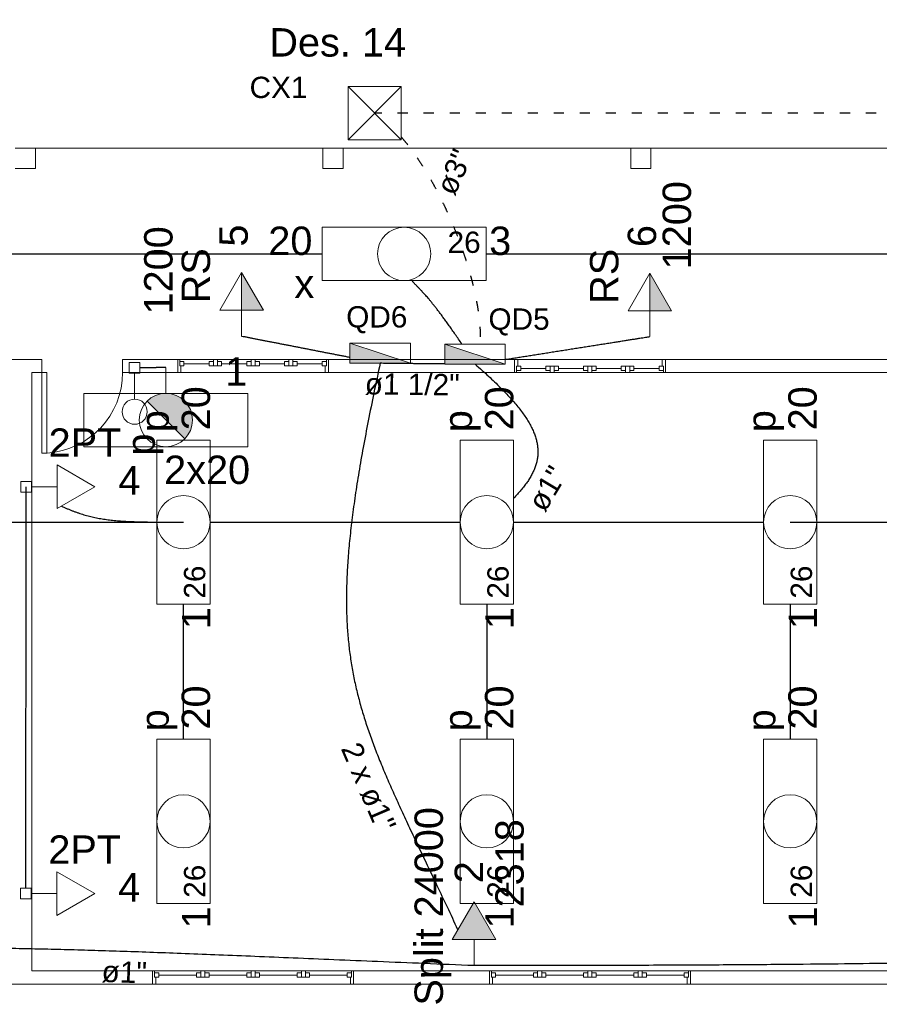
# Model space of a CAD drawing. Header units: metres. Extents: x -81 to 1042, y -541 to 334.
# Tile 83 of 130: x 786 to 794, y 201 to 211. Entities that reach past the tile are written whole.
import ezdxf

# ---------------------------------------------------------------- set-up
doc = ezdxf.new("R2010")
doc.units = ezdxf.units.M
doc.linetypes.add('DOT2', pattern=[3.175, 0, -3.175])
for name, color, linetype, lineweight in [('Arquitetura ', 134, 'Continuous', 5), ('EL-Condutos', 4, 'Continuous', 30), ('EL-Textos condutos', 7, 'Continuous', 20), ('EL-Textos pontos', 5, 'Continuous', 20), ('P-SIMBOL', 5, 'Continuous', 20)]:
    doc.layers.add(name, color=color, linetype=linetype, lineweight=lineweight)
doc.styles.add('Arial', font='arial.ttf', dxfattribs={"height": 0.025})

msp = doc.modelspace()

# ---------------------------------------------------------------- hatches: boundary and pattern name
at = {"layer": 'P-SIMBOL', "linetype": 'Continuous'}
for points in [[(787.8023, 208.1226), (787.8023, 208.4976), (788.0188, 208.1226)], [(791.8613, 208.1171), (791.8613, 208.4921), (792.0778, 208.1171)], [(788.8798, 207.797), (788.8798, 207.5973), (789.4816, 207.5973)], [(789.8225, 207.7869), (789.8225, 207.5871), (790.4243, 207.5871)], [(786.8616, 207.2191), (787.2364, 206.8443), (787.049, 207.2967)], [(786.8616, 207.2191), (786.8713, 207.2278), (786.8794, 207.2348), (786.8911, 207.2432), (786.9042, 207.252), (786.9093, 207.2563), (786.914, 207.2594), (786.9184, 207.2621), (786.9244, 207.2644), (786.9412, 207.2722), (786.9483, 207.2748), (786.9624, 207.2816), (786.9732, 207.2853), (786.9826, 207.2863), (787.0004, 207.2906), (787.0082, 207.2923), (787.0162, 207.2937), (787.049, 207.2967)], [(787.2364, 206.8443), (787.2556, 206.868), (787.2642, 206.8762), (787.2705, 206.8874), (787.2835, 206.9108), (787.2887, 206.9197), (787.292, 206.9264), (787.2943, 206.9338), (787.2969, 206.9416), (787.3017, 206.9569), (787.3035, 206.9643), (787.3069, 206.9754), (787.3095, 206.9888), (787.3106, 207.0033), (787.3121, 207.0134), (787.3136, 207.0234), (787.3132, 207.0353), (787.3121, 207.0513), (787.311, 207.0578), (787.3099, 207.07), (787.3088, 207.0771), (787.3076, 207.0819), (787.3062, 207.0897), (787.3047, 207.0953), (787.3021, 207.1016), (787.2998, 207.1076), (787.2983, 207.1143), (787.2961, 207.1187), (787.2969, 207.1213), (787.2946, 207.1284), (787.2924, 207.1358), (787.2905, 207.1392), (787.2894, 207.1436), (787.2861, 207.1484), (787.2846, 207.1514), (787.282, 207.1566), (787.2775, 207.162), (787.2731, 207.1706), (787.2697, 207.1754), (787.2675, 207.1795), (787.2638, 207.1851), (787.2619, 207.1895), (787.2575, 207.1932), (787.2537, 207.1981), (787.2489, 207.2033), (787.2426, 207.2096), (787.237, 207.2163), (787.2333, 207.2196), (787.2292, 207.2248), (787.2214, 207.2319), (787.2155, 207.2349), (787.2099, 207.2401), (787.2043, 207.243), (787.2013, 207.2453), (787.1939, 207.2501), (787.1898, 207.2546), (787.1802, 207.2594), (787.1757, 207.2627), (787.1698, 207.2653), (787.1653, 207.2679), (787.1623, 207.2694), (787.1582, 207.2705), (787.1556, 207.2731), (787.143, 207.2769), (787.1367, 207.2798), (787.1326, 207.2821), (787.1292, 207.2828), (787.127, 207.2847), (787.1222, 207.2847), (787.1196, 207.2858), (787.1162, 207.2858), (787.111, 207.2869), (787.104, 207.2887), (787.0969, 207.2899), (787.0921, 207.291), (787.0861, 207.2928), (787.049, 207.2967)], [(790.3305, 201.8658), (790.114, 202.2408), (789.8975, 201.8658)]]:
    msp.add_hatch(color=256, dxfattribs=at).paths.add_polyline_path(points)

# ---------------------------------------------------------------- linework, layer by layer
at = {"layer": 'Arquitetura ', "color": 7}
for p, q in [((785.7513, 209.7336), (785.5513, 209.7336)), ((785.7513, 209.5336), (785.7513, 209.7336)), ((788.8113, 209.7336), (788.6113, 209.7336)), ((788.6113, 209.7336), (788.6113, 209.5336)), ((788.8113, 209.5336), (788.8113, 209.7336)), ((791.8713, 209.7336), (791.6713, 209.7336)), ((791.6713, 209.7336), (791.6713, 209.5336)), ((791.8713, 209.5336), (791.8713, 209.7336)), ((785.5513, 209.5336), (785.7513, 209.5336)), ((788.6113, 209.5336), (788.8113, 209.5336)), ((791.6713, 209.5336), (791.8713, 209.5336)), ((785.8163, 207.6336), (782.8863, 207.6336)), ((785.8163, 207.5036), (785.8163, 207.6336)), ((787.1663, 207.6336), (786.6163, 207.6336)), ((786.6163, 207.6336), (786.6163, 207.5036)), ((787.1663, 207.5036), (787.1663, 207.6336)), ((787.1663, 207.6336), (787.1863, 207.6336)), ((787.1863, 207.5706), (787.1863, 207.6336)), ((787.1863, 207.6136), (787.1863, 207.5706)), ((787.1863, 207.6136), (787.2283, 207.6136)), ((787.1863, 207.5706), (787.2283, 207.5706)), ((787.1983, 207.5706), (787.1983, 207.5036)), ((787.2283, 207.6136), (787.2283, 207.5706)), ((787.4783, 207.5906), (787.2283, 207.5906)), ((787.4783, 207.6136), (787.5213, 207.6136)), ((787.4783, 207.5706), (787.4783, 207.6136)), ((787.4783, 207.5706), (787.6033, 207.5706)), ((787.5213, 207.6336), (787.5613, 207.6336)), ((787.5213, 207.5706), (787.5213, 207.6336)), ((787.5613, 207.6336), (787.5613, 207.5706)), ((787.6033, 207.6136), (787.5613, 207.6136)), ((787.6033, 207.5706), (787.6033, 207.6136)), ((787.8533, 207.5906), (787.6033, 207.5906)), ((787.8533, 207.6136), (787.8533, 207.5706)), ((787.8963, 207.6136), (787.8533, 207.6136)), ((787.8533, 207.5706), (787.9783, 207.5706)), ((787.8963, 207.6336), (787.8963, 207.5706)), ((787.9363, 207.6336), (787.8963, 207.6336)), ((787.9363, 207.5706), (787.9363, 207.6336)), ((787.9783, 207.6136), (787.9363, 207.6136)), ((787.9783, 207.5706), (787.9783, 207.6136)), ((788.2283, 207.5906), (787.9783, 207.5906)), ((788.2283, 207.6136), (788.2283, 207.5706)), ((788.2283, 207.6136), (788.2713, 207.6136)), ((788.2283, 207.5706), (788.2713, 207.5706)), ((788.2713, 207.6336), (788.2713, 207.5706)), ((788.3113, 207.6336), (788.2713, 207.6336)), ((788.2713, 207.6136), (788.2713, 207.5706)), ((788.3113, 207.5706), (788.2713, 207.5706)), ((788.3113, 207.6336), (788.3113, 207.5706)), ((788.3113, 207.6136), (788.3113, 207.5706)), ((788.3533, 207.6136), (788.3113, 207.6136)), ((788.3533, 207.5706), (788.3113, 207.5706)), ((788.3533, 207.6136), (788.3533, 207.5706)), ((788.6033, 207.5906), (788.3533, 207.5906)), ((788.6033, 207.6136), (788.6033, 207.5706)), ((788.6463, 207.6136), (788.6033, 207.6136)), ((788.6463, 207.5706), (788.6033, 207.5706)), ((788.6333, 207.5036), (788.6333, 207.5706)), ((788.6463, 207.5706), (788.6333, 207.5706)), ((788.6463, 207.5706), (788.6463, 207.6336)), ((788.6663, 207.6336), (788.6463, 207.6336)), ((788.6463, 207.6136), (788.6463, 207.5706)), ((790.5163, 207.6336), (788.6663, 207.6336)), ((788.6663, 207.6336), (788.6663, 207.5036)), ((790.5163, 207.5036), (790.5163, 207.6336)), ((790.5483, 207.6336), (790.5163, 207.6336)), ((790.5363, 207.5656), (790.5783, 207.5656)), ((790.5363, 207.5236), (790.5363, 207.5656)), ((790.5363, 207.5656), (790.5483, 207.5656)), ((790.5363, 207.5656), (790.5363, 207.5036)), ((790.5483, 207.6336), (790.5483, 207.5656)), ((790.5783, 207.5236), (790.5783, 207.5656)), ((790.8283, 207.5656), (790.8713, 207.5656)), ((790.8283, 207.5236), (790.8283, 207.5656)), ((790.8713, 207.5236), (790.8713, 207.5656)), ((790.8713, 207.5656), (790.9113, 207.5656)), ((790.8713, 207.5036), (790.8713, 207.5656)), ((790.9113, 207.5236), (790.9113, 207.5656)), ((790.9533, 207.5656), (790.9113, 207.5656)), ((790.9113, 207.5036), (790.9113, 207.5656)), ((790.9533, 207.5236), (790.9533, 207.5656)), ((791.2033, 207.5656), (791.2033, 207.5236)), ((791.3283, 207.5656), (791.2033, 207.5656)), ((791.2463, 207.5656), (791.2463, 207.5036)), ((791.2863, 207.5036), (791.2863, 207.5656)), ((791.3283, 207.5236), (791.3283, 207.5656)), ((791.5783, 207.5656), (791.5783, 207.5236)), ((791.7033, 207.5656), (791.5783, 207.5656)), ((791.6213, 207.5036), (791.6213, 207.5656)), ((791.6613, 207.5656), (791.6613, 207.5036)), ((791.7033, 207.5656), (791.7033, 207.5236)), ((791.9533, 207.5236), (791.9533, 207.5656)), ((791.9963, 207.5656), (791.9533, 207.5656)), ((791.9833, 207.6336), (792.0163, 207.6336)), ((791.9833, 207.5656), (791.9833, 207.6336)), ((791.9963, 207.5236), (791.9963, 207.5656)), ((791.9963, 207.5656), (791.9963, 207.5036)), ((794.9963, 207.6336), (792.0163, 207.6336)), ((792.0163, 207.6336), (792.0163, 207.5036)), ((785.7163, 207.5036), (785.8163, 207.5036)), ((785.7163, 201.5536), (785.7163, 207.5036)), ((785.8163, 207.5036), (785.8163, 206.7036)), ((785.8163, 207.5036), (785.8663, 207.5036)), ((785.8663, 207.5036), (785.8663, 206.7036)), ((786.6163, 207.5036), (787.1663, 207.5036)), ((787.1983, 207.5036), (787.1663, 207.5036)), ((788.6333, 207.5036), (788.6663, 207.5036)), ((788.6663, 207.5036), (790.5163, 207.5036)), ((790.5163, 207.5036), (790.5363, 207.5036)), ((790.5363, 207.5236), (790.5783, 207.5236)), ((790.5783, 207.5456), (790.8283, 207.5456)), ((790.8283, 207.5236), (790.8713, 207.5236)), ((790.8713, 207.5036), (790.9113, 207.5036)), ((790.9533, 207.5236), (790.9113, 207.5236)), ((790.9533, 207.5456), (791.2033, 207.5456)), ((791.2033, 207.5236), (791.2463, 207.5236)), ((791.2463, 207.5036), (791.2863, 207.5036)), ((791.2863, 207.5236), (791.3283, 207.5236)), ((791.3283, 207.5456), (791.5783, 207.5456)), ((791.5783, 207.5236), (791.6213, 207.5236)), ((791.6613, 207.5036), (791.6213, 207.5036)), ((791.7033, 207.5236), (791.6613, 207.5236)), ((791.7033, 207.5456), (791.9533, 207.5456)), ((791.9963, 207.5236), (791.9533, 207.5236)), ((792.0163, 207.5036), (791.9963, 207.5036)), ((792.0163, 207.5036), (794.7663, 207.5036)), ((785.8163, 206.7036), (785.8663, 206.7036)), ((786.9163, 201.5536), (785.7163, 201.5536)), ((786.9163, 201.4236), (786.9163, 201.5536)), ((786.9163, 201.5536), (786.9363, 201.5536)), ((786.9363, 201.4906), (786.9363, 201.5536)), ((786.9363, 201.5336), (786.9363, 201.4906)), ((786.9363, 201.5336), (786.9783, 201.5336)), ((786.9363, 201.4906), (786.9783, 201.4906)), ((786.9483, 201.4906), (786.9483, 201.4236)), ((786.9783, 201.5336), (786.9783, 201.4906)), ((787.3533, 201.5106), (786.9783, 201.5106)), ((787.3533, 201.5336), (787.3963, 201.5336)), ((787.3533, 201.4906), (787.3533, 201.5336)), ((787.3533, 201.4906), (787.4783, 201.4906)), ((787.3963, 201.5536), (787.4363, 201.5536)), ((787.3963, 201.4906), (787.3963, 201.5536)), ((787.4363, 201.5536), (787.4363, 201.4906)), ((787.4783, 201.5336), (787.4363, 201.5336)), ((787.4783, 201.4906), (787.4783, 201.5336)), ((787.8533, 201.5106), (787.4783, 201.5106)), ((787.8533, 201.5336), (787.8533, 201.4906)), ((787.8963, 201.5336), (787.8533, 201.5336)), ((787.8533, 201.4906), (787.9783, 201.4906)), ((787.8963, 201.5536), (787.8963, 201.4906)), ((787.9363, 201.5536), (787.8963, 201.5536)), ((787.9363, 201.4906), (787.9363, 201.5536)), ((787.9783, 201.5336), (787.9363, 201.5336)), ((787.9783, 201.4906), (787.9783, 201.5336)), ((788.3533, 201.5106), (787.9783, 201.5106)), ((788.3533, 201.5336), (788.3533, 201.4906)), ((788.3533, 201.5336), (788.3963, 201.5336)), ((788.3533, 201.4906), (788.3963, 201.4906)), ((788.3963, 201.5536), (788.3963, 201.4906)), ((788.4363, 201.5536), (788.3963, 201.5536)), ((788.3963, 201.5336), (788.3963, 201.4906)), ((788.4363, 201.4906), (788.3963, 201.4906)), ((788.4363, 201.5536), (788.4363, 201.4906)), ((788.4363, 201.5336), (788.4363, 201.4906)), ((788.4783, 201.5336), (788.4363, 201.5336)), ((788.4783, 201.4906), (788.4363, 201.4906)), ((788.4783, 201.5336), (788.4783, 201.4906)), ((788.8533, 201.5106), (788.4783, 201.5106)), ((788.8533, 201.5336), (788.8533, 201.4906)), ((788.8963, 201.5336), (788.8533, 201.5336)), ((788.8963, 201.4906), (788.8533, 201.4906)), ((788.8833, 201.4236), (788.8833, 201.4906)), ((788.8963, 201.4906), (788.8833, 201.4906)), ((788.8963, 201.4906), (788.8963, 201.5536)), ((788.9163, 201.5536), (788.8963, 201.5536)), ((788.8963, 201.5336), (788.8963, 201.4906)), ((790.2663, 201.5536), (788.9163, 201.5536)), ((788.9163, 201.5536), (788.9163, 201.4236)), ((790.2663, 201.4236), (790.2663, 201.5536)), ((790.2663, 201.5536), (790.2863, 201.5536)), ((790.2863, 201.4906), (790.2863, 201.5536)), ((790.2863, 201.5336), (790.2863, 201.4906)), ((790.2863, 201.5336), (790.3283, 201.5336)), ((790.2863, 201.4906), (790.3283, 201.4906)), ((790.2983, 201.4906), (790.2983, 201.4236)), ((790.3283, 201.5336), (790.3283, 201.4906)), ((790.7033, 201.5106), (790.3283, 201.5106)), ((790.7033, 201.5336), (790.7463, 201.5336)), ((790.7033, 201.4906), (790.7033, 201.5336)), ((790.7033, 201.4906), (790.8283, 201.4906)), ((790.7463, 201.5536), (790.7863, 201.5536)), ((790.7463, 201.4906), (790.7463, 201.5536)), ((790.7863, 201.5536), (790.7863, 201.4906)), ((790.8283, 201.5336), (790.7863, 201.5336)), ((790.8283, 201.4906), (790.8283, 201.5336)), ((791.2033, 201.5106), (790.8283, 201.5106)), ((791.2033, 201.5336), (791.2033, 201.4906)), ((791.2463, 201.5336), (791.2033, 201.5336)), ((791.2033, 201.4906), (791.3283, 201.4906)), ((791.2463, 201.5536), (791.2463, 201.4906)), ((791.2863, 201.5536), (791.2463, 201.5536)), ((791.2863, 201.4906), (791.2863, 201.5536)), ((791.3283, 201.5336), (791.2863, 201.5336)), ((791.3283, 201.4906), (791.3283, 201.5336)), ((791.7033, 201.5106), (791.3283, 201.5106)), ((791.7033, 201.5336), (791.7033, 201.4906)), ((791.7033, 201.5336), (791.7463, 201.5336)), ((791.7033, 201.4906), (791.7463, 201.4906)), ((791.7463, 201.5536), (791.7463, 201.4906)), ((791.7863, 201.5536), (791.7463, 201.5536)), ((791.7463, 201.5336), (791.7463, 201.4906)), ((791.7863, 201.4906), (791.7463, 201.4906)), ((791.7863, 201.5536), (791.7863, 201.4906)), ((791.7863, 201.5336), (791.7863, 201.4906)), ((791.8283, 201.5336), (791.7863, 201.5336)), ((791.8283, 201.4906), (791.7863, 201.4906)), ((791.8283, 201.5336), (791.8283, 201.4906)), ((792.2033, 201.5106), (791.8283, 201.5106)), ((792.2033, 201.5336), (792.2033, 201.4906)), ((792.2463, 201.5336), (792.2033, 201.5336)), ((792.2463, 201.4906), (792.2033, 201.4906)), ((792.2333, 201.4236), (792.2333, 201.4906)), ((792.2463, 201.4906), (792.2333, 201.4906)), ((792.2463, 201.4906), (792.2463, 201.5536)), ((792.2663, 201.5536), (792.2463, 201.5536)), ((792.2463, 201.5336), (792.2463, 201.4906)), ((794.7663, 201.5536), (792.2663, 201.5536)), ((792.2663, 201.5536), (792.2663, 201.4236)), ((783.1363, 201.4236), (786.9163, 201.4236)), ((786.9483, 201.4236), (786.9163, 201.4236)), ((788.8833, 201.4236), (788.9163, 201.4236)), ((788.9163, 201.4236), (790.2663, 201.4236)), ((790.2983, 201.4236), (790.2663, 201.4236)), ((792.2333, 201.4236), (792.2663, 201.4236)), ((792.2663, 201.4236), (796.7213, 201.4236))]:
    msp.add_line(p, q, dxfattribs=at)
at = {"layer": 'Arquitetura ', "color": 8}
for p, q in [((788.6113, 209.7336), (785.7513, 209.7336)), ((791.6713, 209.7336), (788.8113, 209.7336)), ((794.7313, 209.7336), (791.8713, 209.7336)), ((787.1663, 207.6336), (788.6663, 207.6336)), ((790.5163, 207.6336), (792.0163, 207.6336)), ((788.6663, 207.5036), (787.1663, 207.5036)), ((792.0163, 207.5036), (790.5163, 207.5036)), ((786.9163, 201.5536), (788.9163, 201.5536)), ((790.2663, 201.5536), (792.2663, 201.5536)), ((788.9163, 201.4236), (786.9163, 201.4236)), ((792.2663, 201.4236), (790.2663, 201.4236))]:
    msp.add_line(p, q, dxfattribs=at)
msp.add_arc((785.8163, 207.5036), 0.8017, 273.647, 0, dxfattribs=at)
at = {"layer": 'EL-Condutos', "linetype": 'DOT2', "ltscale": 0.05}
for points in [[(811.1888, 210.0859), (810.9503, 210.0857), (810.7338, 210.0856), (810.5331, 210.0855), (810.3424, 210.0853), (810.1554, 210.0851), (809.9663, 210.0849), (809.769, 210.0848), (809.5574, 210.0846), (809.3257, 210.0844), (809.0677, 210.0842), (808.7774, 210.084), (808.4488, 210.0839), (808.0759, 210.0837), (807.6527, 210.0835), (807.1732, 210.0834), (806.6312, 210.0832), (806.0209, 210.0831), (805.3362, 210.083), (804.5711, 210.0829), (803.7195, 210.0828), (802.7754, 210.0827), (801.7329, 210.0827), (800.5859, 210.0827), (799.3283, 210.0827), (797.9543, 210.0828), (796.4576, 210.0828), (794.8324, 210.0829), (793.0726, 210.0831), (791.1722, 210.0833), (789.1251, 210.0835)], [(789.391, 209.845), (789.4357, 209.7911), (789.4799, 209.7341), (789.5234, 209.6743), (789.5661, 209.6119), (789.608, 209.547), (789.6491, 209.48), (789.6891, 209.411), (789.7281, 209.3402), (789.7659, 209.2679), (789.8026, 209.1943), (789.838, 209.1195), (789.8721, 209.044), (789.9047, 208.9677), (789.9359, 208.8911), (789.9654, 208.8142), (789.9934, 208.7373), (790.0196, 208.6607), (790.0441, 208.5845), (790.0667, 208.5089), (790.0874, 208.4343), (790.106, 208.3608), (790.1226, 208.2885), (790.137, 208.2179), (790.1492, 208.149), (790.1591, 208.0821), (790.1667, 208.0174), (790.1718, 207.9552), (790.1743, 207.8956), (790.1743, 207.8388), (790.1716, 207.7852)]]:
    msp.add_spline(points, degree=3, dxfattribs=at)
at = {"layer": 'EL-Condutos', "linetype": 'Continuous'}
for points in [[(781.6469, 208.6836), (781.9622, 208.6836), (782.2602, 208.6836), (782.5421, 208.6836), (782.8093, 208.6836), (783.0629, 208.6836), (783.3042, 208.6836), (783.5344, 208.6836), (783.7547, 208.6836), (783.9664, 208.6836), (784.1707, 208.6836), (784.3688, 208.6836), (784.562, 208.6836), (784.7516, 208.6836), (784.9386, 208.6836), (785.1244, 208.6836), (785.3102, 208.6836), (785.4972, 208.6836), (785.6867, 208.6836), (785.8799, 208.6836), (786.0781, 208.6836), (786.2824, 208.6836), (786.4941, 208.6836), (786.7144, 208.6836), (786.9446, 208.6836), (787.1859, 208.6836), (787.4395, 208.6836), (787.7067, 208.6836), (787.9886, 208.6836), (788.2866, 208.6836), (788.6019, 208.6836)], [(790.2351, 208.6836), (790.5503, 208.6836), (790.8483, 208.6836), (791.1303, 208.6836), (791.3975, 208.6836), (791.6511, 208.6836), (791.8923, 208.6836), (792.1225, 208.6836), (792.3428, 208.6836), (792.5545, 208.6836), (792.7588, 208.6836), (792.957, 208.6836), (793.1502, 208.6836), (793.3397, 208.6836), (793.5267, 208.6836), (793.7125, 208.6836), (793.8983, 208.6836), (794.0853, 208.6836), (794.2749, 208.6836), (794.4681, 208.6836), (794.6662, 208.6836), (794.8705, 208.6836), (795.0822, 208.6836), (795.3025, 208.6836), (795.5327, 208.6836), (795.774, 208.6836), (796.0276, 208.6836), (796.2948, 208.6836), (796.5767, 208.6836), (796.8747, 208.6836), (797.19, 208.6836)], [(789.9928, 207.7861), (789.9592, 207.8359), (789.9271, 207.8827), (789.8965, 207.9267), (789.8675, 207.9679), (789.8398, 208.0065), (789.8136, 208.0425), (789.7887, 208.0761), (789.7652, 208.1074), (789.7429, 208.1364), (789.7219, 208.1633), (789.702, 208.1881), (789.6833, 208.2111), (789.6657, 208.2323), (789.6492, 208.2517), (789.6337, 208.2696), (789.6192, 208.286), (789.6056, 208.301), (789.5929, 208.3147), (789.5811, 208.3272), (789.5701, 208.3387), (789.5598, 208.3493), (789.5504, 208.3589), (789.5415, 208.3679), (789.5334, 208.3761), (789.5258, 208.3839), (789.5189, 208.3912), (789.5124, 208.3982), (789.5064, 208.405), (789.5009, 208.4117), (789.4957, 208.4184)], [(787.8023, 207.8666), (787.8326, 207.8606), (787.8637, 207.8546), (787.8955, 207.8484), (787.928, 207.842), (787.9611, 207.8355), (787.9949, 207.8289), (788.0292, 207.8222), (788.064, 207.8154), (788.0994, 207.8085), (788.1352, 207.8015), (788.1713, 207.7945), (788.2079, 207.7873), (788.2447, 207.7801), (788.2818, 207.7729), (788.3192, 207.7656), (788.3567, 207.7582), (788.3944, 207.7509), (788.4322, 207.7435), (788.4701, 207.7361), (788.508, 207.7287), (788.5458, 207.7213), (788.5837, 207.7139), (788.6214, 207.7065), (788.6589, 207.6992), (788.6963, 207.6919), (788.7335, 207.6846), (788.7704, 207.6774), (788.8069, 207.6703), (788.8432, 207.6632), (788.879, 207.6562)], [(790.4223, 207.6342), (790.4698, 207.6417), (790.5193, 207.6495), (790.5707, 207.6576), (790.6237, 207.666), (790.6781, 207.6745), (790.7337, 207.6833), (790.7903, 207.6922), (790.8476, 207.7013), (790.9055, 207.7104), (790.9637, 207.7195), (791.022, 207.7287), (791.0802, 207.7379), (791.138, 207.747), (791.1953, 207.7561), (791.2519, 207.765), (791.3075, 207.7737), (791.3619, 207.7823), (791.4148, 207.7907), (791.4662, 207.7988), (791.5157, 207.8066), (791.5631, 207.814), (791.6083, 207.8212), (791.6509, 207.8279), (791.6908, 207.8342), (791.7278, 207.84), (791.7617, 207.8454), (791.7922, 207.8502), (791.8191, 207.8544), (791.8422, 207.8581), (791.8613, 207.8611)], [(789.1807, 207.5972), (789.1175, 207.3008), (789.0611, 207.0221), (789.0114, 206.7599), (788.9683, 206.513), (788.9317, 206.2805), (788.9016, 206.0613), (788.878, 205.8542), (788.8606, 205.6582), (788.8496, 205.4722), (788.8447, 205.2952), (788.846, 205.126), (788.8534, 204.9636), (788.8668, 204.8068), (788.8861, 204.6547), (788.9114, 204.5061), (788.9424, 204.36), (788.9792, 204.2152), (789.0216, 204.0707), (789.0697, 203.9254), (789.1233, 203.7783), (789.1825, 203.6281), (789.247, 203.474), (789.3169, 203.3147), (789.3921, 203.1493), (789.4724, 202.9765), (789.558, 202.7954), (789.6486, 202.6049), (789.7443, 202.4039), (789.8449, 202.1912), (789.9504, 201.9659)], [(789.8209, 207.5888), (789.8007, 207.589), (789.7812, 207.5892), (789.7623, 207.5894), (789.7439, 207.5896), (789.7259, 207.5898), (789.7082, 207.59), (789.6909, 207.5901), (789.6737, 207.5903), (789.6566, 207.5905), (789.6395, 207.5907), (789.6224, 207.5909), (789.6051, 207.5911), (789.5877, 207.5912), (789.5699, 207.5914), (789.5518, 207.5916), (789.5332, 207.5918), (789.5141, 207.592), (789.4944, 207.5922), (789.474, 207.5924), (789.4528, 207.5927), (789.4308, 207.5929), (789.4079, 207.5932), (789.3839, 207.5934), (789.3589, 207.5937), (789.3326, 207.594), (789.3052, 207.5942), (789.2764, 207.5946), (789.2462, 207.5949), (789.2145, 207.5952), (789.1813, 207.5956)], [(790.1248, 207.5858), (790.1935, 207.5254), (790.258, 207.4669), (790.3183, 207.4103), (790.3745, 207.3554), (790.4266, 207.3022), (790.4746, 207.2506), (790.5187, 207.2005), (790.5587, 207.1517), (790.5949, 207.1043), (790.6271, 207.0581), (790.6554, 207.0131), (790.68, 206.9691), (790.7007, 206.926), (790.7176, 206.8838), (790.7309, 206.8424), (790.7404, 206.8016), (790.7463, 206.7615), (790.7486, 206.7219), (790.7472, 206.6826), (790.7424, 206.6437), (790.734, 206.6051), (790.7222, 206.5665), (790.7069, 206.5281), (790.6882, 206.4896), (790.6661, 206.4509), (790.6407, 206.4121), (790.6121, 206.373), (790.5801, 206.3334), (790.545, 206.2934), (790.5066, 206.2528)], [(787.049, 207.5537), (787.0359, 207.5535), (787.0234, 207.5533), (787.0117, 207.5531), (787.0007, 207.553), (786.9902, 207.5528), (786.9803, 207.5527), (786.9709, 207.5526), (786.962, 207.5524), (786.9535, 207.5523), (786.9454, 207.5522), (786.9376, 207.5521), (786.9301, 207.552), (786.9228, 207.5519), (786.9157, 207.5518), (786.9088, 207.5517), (786.9019, 207.5516), (786.8952, 207.5515), (786.8884, 207.5514), (786.8816, 207.5513), (786.8747, 207.5512), (786.8677, 207.5511), (786.8605, 207.551), (786.8531, 207.5509), (786.8454, 207.5508), (786.8374, 207.5507), (786.8291, 207.5506), (786.8204, 207.5505), (786.8112, 207.5503), (786.8015, 207.5502), (786.7913, 207.5501)], [(785.6568, 202.3759), (785.6569, 202.5665), (785.657, 202.7449), (785.6571, 202.9121), (785.6572, 203.0689), (785.6573, 203.2162), (785.6574, 203.3549), (785.6574, 203.4858), (785.6575, 203.6098), (785.6576, 203.7278), (785.6576, 203.8407), (785.6577, 203.9494), (785.6577, 204.0546), (785.6578, 204.1573), (785.6579, 204.2584), (785.6579, 204.3588), (785.658, 204.4592), (785.658, 204.5607), (785.6581, 204.664), (785.6582, 204.7701), (785.6582, 204.8798), (785.6583, 204.9939), (785.6584, 205.1135), (785.6584, 205.2393), (785.6585, 205.3722), (785.6586, 205.5131), (785.6587, 205.6629), (785.6588, 205.8224), (785.6589, 205.9926), (785.659, 206.1742), (785.6591, 206.3683)], [(786.0113, 206.1755), (786.0401, 206.1624), (786.0685, 206.15), (786.0965, 206.1384), (786.1242, 206.1274), (786.1517, 206.1171), (786.1791, 206.1075), (786.2064, 206.0985), (786.2337, 206.0902), (786.261, 206.0824), (786.2884, 206.0751), (786.316, 206.0685), (786.3438, 206.0623), (786.3719, 206.0566), (786.4004, 206.0515), (786.4294, 206.0468), (786.4588, 206.0425), (786.4888, 206.0386), (786.5194, 206.0352), (786.5507, 206.0321), (786.5828, 206.0293), (786.6156, 206.0269), (786.6494, 206.0248), (786.6841, 206.023), (786.7199, 206.0215), (786.7567, 206.0202), (786.7946, 206.0191), (786.8338, 206.0182), (786.8743, 206.0176), (786.916, 206.017), (786.9592, 206.0167)], [(784.078, 206.0161), (784.2302, 206.0161), (784.3726, 206.0161), (784.5059, 206.0161), (784.6309, 206.0161), (784.7481, 206.0161), (784.8584, 206.0161), (784.9623, 206.0161), (785.0607, 206.0161), (785.1541, 206.0161), (785.2434, 206.0161), (785.3292, 206.0161), (785.4122, 206.0161), (785.493, 206.0161), (785.5725, 206.0161), (785.6513, 206.0161), (785.7301, 206.0161), (785.8096, 206.0161), (785.8904, 206.0161), (785.9734, 206.0161), (786.0592, 206.0161), (786.1485, 206.0161), (786.2419, 206.0161), (786.3403, 206.0161), (786.4442, 206.0161), (786.5545, 206.0161), (786.6717, 206.0161), (786.7967, 206.0161), (786.93, 206.0161), (787.0724, 206.0161), (787.2246, 206.0161)], [(787.4894, 206.0161), (787.6027, 206.0161), (787.7098, 206.0161), (787.811, 206.0161), (787.9068, 206.0161), (787.9977, 206.0161), (788.084, 206.0161), (788.1663, 206.0161), (788.245, 206.0161), (788.3206, 206.0161), (788.3934, 206.0161), (788.4641, 206.0161), (788.5329, 206.0161), (788.6003, 206.0161), (788.6669, 206.0161), (788.733, 206.0161), (788.7991, 206.0161), (788.8656, 206.0161), (788.9331, 206.0161), (789.0019, 206.0161), (789.0725, 206.0161), (789.1454, 206.0161), (789.2209, 206.0161), (789.2996, 206.0161), (789.3819, 206.0161), (789.4683, 206.0161), (789.5591, 206.0161), (789.6549, 206.0161), (789.7561, 206.0161), (789.8632, 206.0161), (789.9765, 206.0161)], [(790.5061, 206.0161), (790.6194, 206.0161), (790.7265, 206.0161), (790.8277, 206.0161), (790.9235, 206.0161), (791.0143, 206.0161), (791.1007, 206.0161), (791.183, 206.0161), (791.2617, 206.0161), (791.3372, 206.0161), (791.4101, 206.0161), (791.4807, 206.0161), (791.5495, 206.0161), (791.6169, 206.0161), (791.6835, 206.0161), (791.7496, 206.0161), (791.8157, 206.0161), (791.8823, 206.0161), (791.9497, 206.0161), (792.0185, 206.0161), (792.0891, 206.0161), (792.162, 206.0161), (792.2376, 206.0161), (792.3163, 206.0161), (792.3986, 206.0161), (792.4849, 206.0161), (792.5758, 206.0161), (792.6716, 206.0161), (792.7728, 206.0161), (792.8799, 206.0161), (792.9932, 206.0161)], [(793.258, 206.0161), (793.4021, 206.0161), (793.537, 206.0161), (793.6633, 206.0161), (793.7816, 206.0161), (793.8926, 206.0161), (793.997, 206.0161), (794.0955, 206.0161), (794.1886, 206.0161), (794.2772, 206.0161), (794.3617, 206.0161), (794.4429, 206.0161), (794.5215, 206.0161), (794.5981, 206.0161), (794.6734, 206.0161), (794.748, 206.0161), (794.8226, 206.0161), (794.8979, 206.0161), (794.9745, 206.0161), (795.0531, 206.0161), (795.1343, 206.0161), (795.2188, 206.0161), (795.3074, 206.0161), (795.4005, 206.0161), (795.499, 206.0161), (795.6034, 206.0161), (795.7144, 206.0161), (795.8327, 206.0161), (795.959, 206.0161), (796.0939, 206.0161), (796.238, 206.0161)], [(787.2246, 203.8579), (787.2246, 203.91), (787.2246, 203.9605), (787.2246, 204.0096), (787.2246, 204.0574), (787.2246, 204.104), (787.2246, 204.1495), (787.2246, 204.1941), (787.2246, 204.2378), (787.2246, 204.2807), (787.2246, 204.323), (787.2246, 204.3648), (787.2246, 204.4061), (787.2246, 204.4471), (787.2246, 204.4879), (787.2246, 204.5286), (787.2246, 204.5692), (787.2246, 204.61), (787.2246, 204.651), (787.2246, 204.6923), (787.2246, 204.7341), (787.2246, 204.7764), (787.2246, 204.8193), (787.2246, 204.863), (787.2246, 204.9076), (787.2246, 204.9531), (787.2246, 204.9998), (787.2246, 205.0476), (787.2246, 205.0967), (787.2246, 205.1472), (787.2246, 205.1992)], [(790.2413, 205.1992), (790.2413, 205.1472), (790.2413, 205.0967), (790.2413, 205.0476), (790.2413, 204.9998), (790.2413, 204.9531), (790.2413, 204.9076), (790.2413, 204.863), (790.2413, 204.8193), (790.2413, 204.7764), (790.2413, 204.7341), (790.2413, 204.6923), (790.2413, 204.651), (790.2413, 204.61), (790.2413, 204.5692), (790.2413, 204.5286), (790.2413, 204.4879), (790.2413, 204.4471), (790.2413, 204.4061), (790.2413, 204.3648), (790.2413, 204.323), (790.2413, 204.2807), (790.2413, 204.2378), (790.2413, 204.1941), (790.2413, 204.1495), (790.2413, 204.104), (790.2413, 204.0574), (790.2413, 204.0096), (790.2413, 203.9605), (790.2413, 203.91), (790.2413, 203.8579)], [(793.258, 205.1992), (793.258, 205.1472), (793.258, 205.0967), (793.258, 205.0476), (793.258, 204.9998), (793.258, 204.9531), (793.258, 204.9076), (793.258, 204.863), (793.258, 204.8193), (793.258, 204.7764), (793.258, 204.7341), (793.258, 204.6923), (793.258, 204.651), (793.258, 204.61), (793.258, 204.5692), (793.258, 204.5286), (793.258, 204.4879), (793.258, 204.4471), (793.258, 204.4061), (793.258, 204.3648), (793.258, 204.323), (793.258, 204.2807), (793.258, 204.2378), (793.258, 204.1941), (793.258, 204.1495), (793.258, 204.104), (793.258, 204.0574), (793.258, 204.0096), (793.258, 203.9605), (793.258, 203.91), (793.258, 203.8579)], [(780.5117, 201.6141), (780.9448, 201.6378), (781.3503, 201.6596), (781.7301, 201.6796), (782.0865, 201.6978), (782.4216, 201.7141), (782.7375, 201.7286), (783.0364, 201.7414), (783.3203, 201.7525), (783.5915, 201.7619), (783.8521, 201.7695), (784.1041, 201.7755), (784.3498, 201.7799), (784.5912, 201.7827), (784.8305, 201.7839), (785.0698, 201.7836), (785.3113, 201.7817), (785.5571, 201.7784), (785.8093, 201.7735), (786.0701, 201.7672), (786.3416, 201.7595), (786.6259, 201.7504), (786.9251, 201.7399), (787.2415, 201.7281), (787.5771, 201.7149), (787.934, 201.7005), (788.3145, 201.6848), (788.7206, 201.6678), (789.1544, 201.6496), (789.6182, 201.6303), (790.114, 201.6098)], [(790.114, 201.6098), (790.9802, 201.6104), (791.7644, 201.6123), (792.4711, 201.6155), (793.105, 201.6198), (793.6708, 201.6249), (794.173, 201.6309), (794.6163, 201.6374), (795.0053, 201.6444), (795.3446, 201.6518), (795.6389, 201.6592), (795.8929, 201.6667), (796.1111, 201.6741), (796.2981, 201.6811), (796.4586, 201.6877), (796.5973, 201.6937), (796.7188, 201.6989), (796.8276, 201.7033), (796.9284, 201.7066), (797.026, 201.7086), (797.1247, 201.7093), (797.2295, 201.7086), (797.3447, 201.7061), (797.4751, 201.7018), (797.6254, 201.6956), (797.8001, 201.6872), (798.0038, 201.6766), (798.2412, 201.6635), (798.517, 201.6479), (798.8358, 201.6296), (799.2021, 201.6084)]]:
    msp.add_spline(points, degree=3, dxfattribs=at)
at = {"layer": 'P-SIMBOL'}
for p, q in [((788.8601, 210.3485), (789.3901, 210.3485)), ((788.8601, 210.3485), (788.8601, 209.8185)), ((788.8601, 210.3485), (789.3901, 209.8185)), ((789.3901, 210.3485), (788.8601, 209.8185)), ((789.3901, 210.3485), (789.3901, 209.8185)), ((788.8601, 209.8185), (789.3901, 209.8185)), ((788.6025, 208.4186), (788.6025, 208.9486)), ((790.2345, 208.9486), (788.6025, 208.9486)), ((790.2345, 208.4186), (790.2345, 208.9486)), ((787.5858, 208.1226), (787.8023, 208.4976)), ((787.8023, 208.4976), (787.8023, 208.1226)), ((787.8023, 208.4976), (788.0188, 208.1226)), ((791.6448, 208.1171), (791.8613, 208.4921)), ((791.8613, 208.4921), (791.8613, 208.1171)), ((791.8613, 208.4921), (792.0778, 208.1171)), ((790.2345, 208.4186), (788.6025, 208.4186)), ((788.0188, 208.1226), (787.5858, 208.1226)), ((787.8023, 208.1226), (787.8023, 207.8666)), ((792.0778, 208.1171), (791.6448, 208.1171)), ((791.8613, 208.1171), (791.8613, 207.8611)), ((788.8798, 207.797), (789.4816, 207.797)), ((788.8798, 207.797), (788.8798, 207.5973)), ((788.8798, 207.797), (789.4816, 207.5973)), ((789.4816, 207.797), (789.4816, 207.5973)), ((789.8225, 207.7869), (790.4243, 207.7869)), ((789.8225, 207.7869), (789.8225, 207.5871)), ((789.8225, 207.7869), (790.4243, 207.5871)), ((790.4243, 207.7869), (790.4243, 207.5871)), ((786.6853, 207.6025), (786.7914, 207.6025)), ((786.6853, 207.4964), (786.6853, 207.6025)), ((786.7914, 207.6025), (786.7914, 207.4964)), ((788.8798, 207.5973), (789.4816, 207.5973)), ((789.8225, 207.5871), (790.4243, 207.5871)), ((786.7914, 207.4964), (786.6853, 207.4964)), ((786.7383, 207.2394), (786.7383, 207.4964)), ((787.049, 207.5537), (787.049, 207.2967)), ((786.233, 207.2967), (787.865, 207.2967)), ((786.233, 207.2967), (786.233, 206.7667)), ((787.865, 207.2967), (787.865, 206.7667)), ((786.8616, 207.2191), (787.2364, 206.8443)), ((786.9596, 205.2001), (786.9596, 206.8321)), ((786.9596, 206.8321), (787.4896, 206.8321)), ((787.4896, 205.2001), (787.4896, 206.8321)), ((789.9763, 205.2001), (789.9763, 206.8321)), ((789.9763, 206.8321), (790.5063, 206.8321)), ((790.5063, 205.2001), (790.5063, 206.8321)), ((792.993, 205.2001), (792.993, 206.8321)), ((792.993, 206.8321), (793.523, 206.8321)), ((793.523, 205.2001), (793.523, 206.8321)), ((786.233, 206.7667), (787.865, 206.7667)), ((785.9682, 206.5848), (786.3432, 206.3683)), ((785.9682, 206.1518), (785.9682, 206.5848)), ((785.6061, 206.3153), (785.6061, 206.4213)), ((785.6061, 206.4213), (785.7121, 206.4213)), ((785.7121, 206.4213), (785.7121, 206.3153)), ((785.7121, 206.3153), (785.6061, 206.3153)), ((785.9682, 206.3683), (785.7121, 206.3683)), ((786.3432, 206.3683), (785.9682, 206.1518)), ((786.9596, 205.2001), (787.4896, 205.2001)), ((789.9763, 205.2001), (790.5063, 205.2001)), ((792.993, 205.2001), (793.523, 205.2001)), ((786.9596, 202.2251), (786.9596, 203.8571)), ((786.9596, 203.8571), (787.4896, 203.8571)), ((787.4896, 202.2251), (787.4896, 203.8571)), ((789.9763, 202.2251), (789.9763, 203.8571)), ((789.9763, 203.8571), (790.5063, 203.8571)), ((790.5063, 202.2251), (790.5063, 203.8571)), ((792.993, 202.2251), (792.993, 203.8571)), ((792.993, 203.8571), (793.523, 203.8571)), ((793.523, 202.2251), (793.523, 203.8571)), ((785.9659, 202.5389), (786.3409, 202.3224)), ((785.9659, 202.1059), (785.9659, 202.5389)), ((785.6038, 202.2694), (785.6038, 202.3754)), ((785.6038, 202.3754), (785.7098, 202.3754)), ((785.7098, 202.3754), (785.7098, 202.2694)), ((785.9659, 202.3224), (785.7098, 202.3224)), ((786.3409, 202.3224), (785.9659, 202.1059)), ((785.7098, 202.2694), (785.6038, 202.2694)), ((786.9596, 202.2251), (787.4896, 202.2251)), ((789.8975, 201.8658), (790.114, 202.2408)), ((789.9763, 202.2251), (790.5063, 202.2251)), ((790.114, 202.2408), (790.3305, 201.8658)), ((792.993, 202.2251), (793.523, 202.2251)), ((790.3305, 201.8658), (789.8975, 201.8658)), ((790.114, 201.8658), (790.114, 201.6098))]:
    msp.add_line(p, q, dxfattribs=at)
for centre, radius in [((789.4185, 208.6836), 0.265), ((787.049, 207.0317), 0.265), ((786.7383, 207.1144), 0.125), ((787.2246, 206.0161), 0.265), ((790.2413, 206.0161), 0.265), ((793.258, 206.0161), 0.265), ((787.2246, 203.0411), 0.265), ((790.2413, 203.0411), 0.265), ((793.258, 203.0411), 0.265)]:
    msp.add_circle(centre, radius, dxfattribs=at)

# ---------------------------------------------------------------- texts
at = {"layer": 'EL-Textos condutos', "char_height": 0.2118, "attachment_point": 8, "line_spacing_factor": 0.798, "style": 'Arial'}
for s, insert, width, rotation in [('ø3"', (790.0166, 209.4533), 0.76248, 65.70107), ('ø1 1/2"', (789.498, 207.2755), 1.77912, 359.38121), ('ø1"', (790.9373, 206.2944), 0.76248, 59.13497), ('2 x ø1"', (788.9635, 203.3381), 1.77912, 293.19885), ('ø1"', (786.6316, 201.4314), 0.76248, 358.08059)]:
    msp.add_mtext(s, dxfattribs=dict(at, insert=insert, width=width, rotation=rotation))
at = {"layer": 'EL-Textos pontos', "line_spacing_factor": 0.798, "style": 'Arial'}
for s, insert, char_height, width, attachment_point in [('Des. 14', (788.7573, 210.6418), 0.2824, 2.37216, 8), ('CX1', (787.8813, 210.2305), 0.2118, 0.76248, 7), ('20', (788.5063, 208.6688), 0.2824, 0.67776, 9), ('3', (790.4833, 208.6688), 0.2824, 0.33888, 9), ('x', (788.5243, 208.2458), 0.2824, 0.33888, 9), ('QD6', (788.8423, 207.8935), 0.2118, 0.76248, 7), ('QD5', (790.8653, 207.8715), 0.2118, 0.76248, 9), ('1', (787.6383, 207.3728), 0.2824, 0.33888, 7), ('2PT', (786.2443, 206.6658), 0.2824, 1.01664, 8), ('4', (786.6863, 206.2908), 0.2824, 0.33888, 8), ('2PT', (786.2413, 202.6188), 0.2824, 1.01664, 8), ('4', (786.6843, 202.2438), 0.2824, 0.33888, 8)]:
    msp.add_mtext(s, dxfattribs=dict(at, insert=insert, char_height=char_height, width=width, attachment_point=attachment_point))
at = {"layer": 'EL-Textos pontos', "char_height": 0.2824, "rotation": 90.00021, "line_spacing_factor": 0.798, "style": 'Arial'}
for s, insert, width, attachment_point in [('1200', (792.2751, 208.9686), 1.35552, 8), ('5', (787.8671, 208.8656), 0.33888, 8), ('6', (791.9281, 208.8606), 0.33888, 8), ('1200', (787.1191, 208.5196), 1.35552, 8), ('RS', (787.4921, 208.4656), 0.67776, 8), ('RS', (791.5531, 208.4606), 0.67776, 8), ('20', (787.4921, 206.9286), 0.67776, 7), ('20', (790.5081, 206.9286), 0.67776, 7), ('20', (793.5251, 206.9286), 0.67776, 7), ('p', (787.1623, 206.9106), 0.33888, 7), ('p', (790.1783, 206.9106), 0.33888, 7), ('p', (793.1953, 206.9106), 0.33888, 7), ('p', (787.0243, 206.8976), 0.33888, 9), ('1', (787.4921, 204.9516), 0.33888, 7), ('1', (790.5081, 204.9516), 0.33888, 7), ('1', (793.5251, 204.9516), 0.33888, 7), ('20', (787.4921, 203.9536), 0.67776, 7), ('20', (790.5081, 203.9536), 0.67776, 7), ('20', (793.5251, 203.9536), 0.67776, 7), ('p', (787.1623, 203.9356), 0.33888, 7), ('p', (790.1783, 203.9356), 0.33888, 7), ('p', (793.1953, 203.9356), 0.33888, 7), ('Split 24000', (789.8893, 202.1956), 3.72768, 8), ('2318', (790.6111, 202.6236), 1.35552, 8), ('2', (790.2031, 202.5356), 0.33888, 8), ('1', (787.4921, 201.9766), 0.33888, 7), ('1', (790.5081, 201.9766), 0.33888, 7), ('1', (793.5251, 201.9766), 0.33888, 7)]:
    msp.add_mtext(s, dxfattribs=dict(at, insert=insert, width=width, attachment_point=attachment_point))
at = {"layer": 'P-SIMBOL', "line_spacing_factor": 0.798, "style": 'Arial'}
for s, insert, char_height, width, attachment_point in [('26', (790.1793, 208.6905), 0.2118, 0.50832, 9), ('2x20', (787.0313, 206.3918), 0.2824, 1.35552, 7)]:
    msp.add_mtext(s, dxfattribs=dict(at, insert=insert, char_height=char_height, width=width, attachment_point=attachment_point))
at = {"layer": 'P-SIMBOL', "char_height": 0.2118, "width": 0.50832, "attachment_point": 7, "rotation": 90.00021, "line_spacing_factor": 0.798, "style": 'Arial'}
for insert in [(787.4434, 205.2556), (790.4604, 205.2556), (793.4774, 205.2556), (787.4434, 202.2806), (790.4604, 202.2806), (793.4774, 202.2806)]:
    msp.add_mtext('26', dxfattribs=dict(at, insert=insert))

doc.saveas('drawing.dxf')
